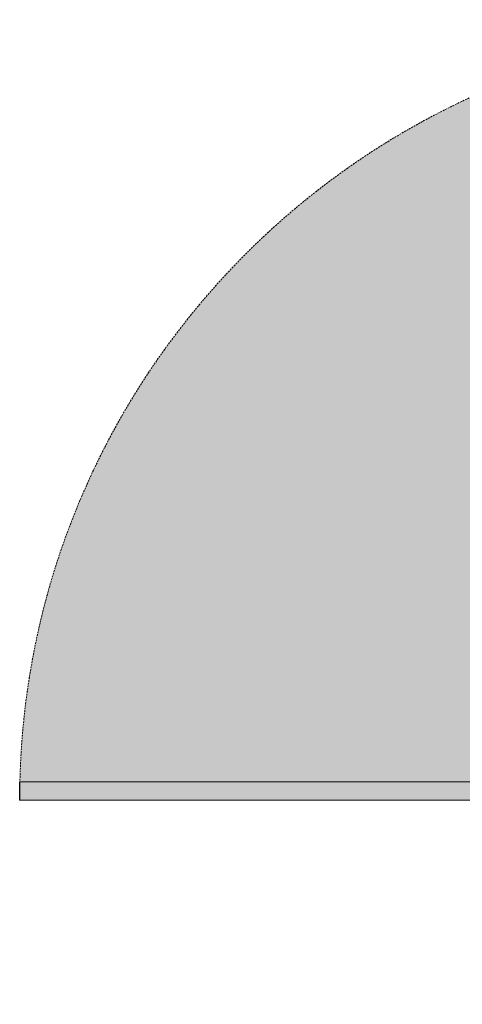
# Model space of a CAD drawing. Header units: millimetres. Extents: x 31882 to 271790, y -35693 to 24917.
# Tile 23 of 256: x 40405 to 40835, y 12307 to 13265. Entities that reach past the tile are written whole.
import ezdxf

# ---------------------------------------------------------------- set-up
doc = ezdxf.new("R2010")
doc.units = ezdxf.units.MM
doc.header["$MEASUREMENT"] = 0
doc.linetypes.add('( Dashed )', pattern=[0.75, 0.5, -0.25])
for name, color, linetype, lineweight in [('00 Structural', 2, 'Continuous', 25), ('02_Elevation 00', 8, 'Continuous', 9), ('Grey', 8, 'Continuous', 9)]:
    doc.layers.add(name, color=color, linetype=linetype, lineweight=lineweight)

# ---------------------------------------------------------------- blocks, each defined once
blk = doc.blocks.new('hbauiarhg')
at = {"transparency": 33554687}
h = blk.add_hatch(color=208, dxfattribs=at)
h.dxf.hatch_style = 1
h.paths.add_polyline_path([(973.128, 1344.165), (974.128, 1344.165), (974.128, 1302.081), (973.128, 1302.081)])
at = {"layer": '02_Elevation 00', "ltscale": 25}
blk.add_lwpolyline([(973.128, 1344.165), (974.128, 1344.165), (974.128, 1302.081), (973.128, 1302.081)], close=True, dxfattribs=at)
at = {"layer": 'Grey', "linetype": '( Dashed )', "ltscale": 0.2}
blk.add_arc((974.128, 1344.165), 42.083, 180, 270, dxfattribs=at)
blk = doc.blocks.new('cut elements')
at = {"layer": 'Grey', "xscale": 0.7031476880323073, "yscale": 0.7031476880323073, "zscale": 0.7031476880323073, "rotation": 180}
blk.add_blockref('hbauiarhg', (992.733, 660.779), dxfattribs=at)
blk = doc.blocks.new('r4ttwt')
at = {"layer": '00 Structural', "rotation": 90}
blk.add_blockref('cut elements', (1718777.026, -79160.945), dxfattribs=at)

msp = doc.modelspace()

# ---------------------------------------------------------------- hatches: boundary and pattern name
at = {"ltscale": 0.25}
h = msp.add_hatch(color=209, dxfattribs=at)
h.dxf.hatch_style = 1
h.paths.add_polyline_path([(41986.77, 13608.11), (41226.37, 14909.09), (41225.59, 13257.36), (41156.4, 13257.36, 0.40727), (40405.01, 12523.61), (41156.4, 12523.61), (41156.4, 12505.75), (41225.24, 12505.75), (41226.37, 12307.12)])

# ---------------------------------------------------------------- block references
at = {"xscale": 25.4, "yscale": 25.4, "zscale": 25.4}
msp.add_blockref('r4ttwt', (-43623003, 2015376.23), dxfattribs=at)
at = {"layer": '00 Structural', "xscale": 25.4, "yscale": 25.4, "zscale": 25.4, "rotation": 90}
msp.add_blockref('cut elements', (33933.47, 4688.21), dxfattribs=at)
msp.add_blockref('cut elements', (33933.47, 4688.21), dxfattribs=at)

doc.saveas('drawing.dxf')
